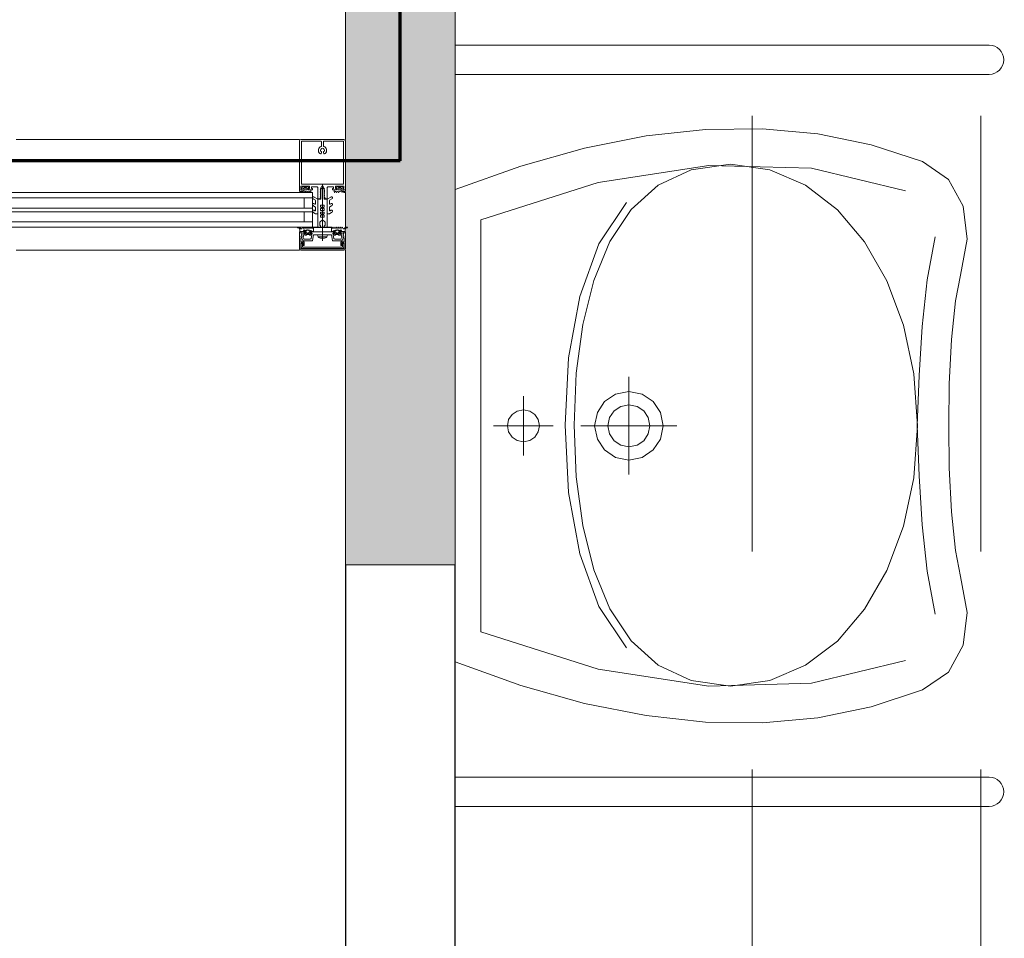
# Model space of a CAD drawing. Header units: centimetres. Extents: x -1253 to 21770, y -8842 to 3590.
# Tile 107 of 120: x 495 to 602, y 1593 to 1693. Entities that reach past the tile are written whole.
import ezdxf

# ---------------------------------------------------------------- set-up
doc = ezdxf.new("R2010")
doc.units = ezdxf.units.CM
doc.linetypes.add('Długa kreska', pattern=[142.875, 95.25, -47.625])
doc.linetypes.add('Ukryte', pattern=[71.438, 47.625, -23.813])
for name, color, linetype, lineweight in [('A-DETL', 90, 'Continuous', 9), ('A-DETL-GENF', 92, 'Continuous', 9), ('A-DETL-HDLN', 90, 'Ukryte', 9), ('A-GLAZ-CURT', 52, 'Continuous', 9), ('A-GLAZ-CWMG', 51, 'Continuous', 9), ('A-WALL', 113, 'Continuous', 13), ('A-WALL-PATT', 111, 'Continuous', 13), ('P-SANR-FIXT', 6, 'Continuous', 9)]:
    doc.layers.add(name, color=color, linetype=linetype, lineweight=lineweight)

# ---------------------------------------------------------------- blocks, each defined once
blk = doc.blocks.new('umywalka dla N_65x56 koło - Type 1-1264895-6_piętro IV __13_80 m_ - stan projektowany')
at = {"layer": 'P-SANR-FIXT'}
for p, q in [((-29.1, 64.4), (-29.1, 6)), ((-25.9, 64.4), (-25.9, 6)), ((50.9, 64.4), (50.9, 6)), ((54.1, 6), (54.1, 64.4)), ((-11.49, 61.58), (-14.43, 59.97)), ((-7.9, 62.01), (-11.49, 61.58)), ((-3.96, 61.28), (-7.9, 62.01)), ((32.9, 62.01), (28.96, 61.28)), ((36.49, 61.58), (32.9, 62.01)), ((39.43, 59.97), (36.49, 61.58)), ((-1.14, 60.72), (-3.96, 61.28)), ((3.08, 60.29), (-1.14, 60.72)), ((26.14, 60.72), (21.92, 60.29)), ((28.96, 61.28), (26.14, 60.72)), ((-14.43, 59.97), (-16.38, 57.12)), ((7.9, 60.04), (3.08, 60.29)), ((12.5, 60.01), (7.9, 60.04)), ((17.1, 60.04), (12.5, 60.01)), ((21.92, 60.29), (17.1, 60.04)), ((41.38, 57.12), (39.43, 59.97)), ((-8.14, 58.51), (-3.44, 57.63)), ((28.41, 57.63), (33.11, 58.51)), ((-16.38, 57.12), (-18.22, 51.51)), ((-3.44, 57.63), (1.64, 57.08)), ((1.64, 57.08), (6.99, 56.74)), ((17.98, 56.74), (23.33, 57.08)), ((23.33, 57.08), (28.41, 57.63)), ((43.22, 51.51), (41.38, 57.12)), ((6.84, 56.17), (1.52, 55.04)), ((12.52, 56.56), (6.84, 56.17)), ((6.99, 56.74), (12.48, 56.52)), ((12.48, 56.52), (17.98, 56.74)), ((18.18, 56.17), (12.52, 56.56)), ((23.49, 55.04), (18.18, 56.17)), ((-13.17, 55.28), (-15.64, 44.98)), ((1.52, 55.04), (-3.33, 53.22)), ((28.31, 53.22), (23.49, 55.04)), ((40.64, 44.98), (38.17, 55.28)), ((-3.33, 53.22), (-7.59, 50.79)), ((32.54, 50.79), (28.31, 53.22)), ((-18.22, 51.51), (-19.42, 45.69)), ((-7.59, 50.79), (-11.11, 47.81)), ((36.03, 47.81), (32.54, 50.79)), ((44.42, 45.69), (43.22, 51.51)), ((-11.11, 47.81), (-13.79, 44.33)), ((38.68, 44.33), (36.03, 47.81)), ((-19.42, 45.69), (-19.97, 39.64)), ((44.97, 39.64), (44.42, 45.69)), ((-15.64, 44.98), (-15.95, 33.74)), ((-13.79, 44.33), (-15.49, 40.42)), ((40.36, 40.42), (38.68, 44.33)), ((40.95, 33.74), (40.64, 44.98)), ((-15.49, 40.42), (-16.08, 36.14)), ((40.95, 36.14), (40.36, 40.42)), ((-19.97, 39.64), (-19.89, 33.38)), ((44.89, 33.38), (44.97, 39.64)), ((-16.08, 36.14), (-15.49, 31.83)), ((40.36, 31.83), (40.95, 36.14)), ((-15.95, 33.74), (-14.09, 21.65)), ((39.09, 21.65), (40.95, 33.74)), ((-19.89, 33.38), (-19.18, 26.89)), ((44.18, 26.89), (44.89, 33.38)), ((-15.49, 31.83), (-13.8, 28.22)), ((38.67, 28.22), (40.36, 31.83)), ((12.5, 30.26), (12.5, 19.76)), ((-13.8, 28.22), (-11.14, 25.26)), ((9.85, 27.66), (11.04, 28.47)), ((11.04, 28.47), (12.5, 28.76)), ((12.5, 28.76), (13.96, 28.47)), ((13.96, 28.47), (15.15, 27.66)), ((36.01, 25.26), (38.67, 28.22)), ((9.04, 26.47), (9.85, 27.66)), ((10.87, 26.64), (11.61, 27.13)), ((11.61, 27.13), (12.5, 27.31)), ((12.5, 27.31), (13.39, 27.13)), ((13.39, 27.13), (14.13, 26.64)), ((15.15, 27.66), (15.96, 26.47)), ((-19.18, 26.89), (-17.85, 20.17)), ((8.75, 25.01), (9.04, 26.47)), ((10.2, 25.01), (10.38, 25.91)), ((10.38, 25.91), (10.87, 26.64)), ((14.13, 26.64), (14.62, 25.91)), ((14.62, 25.91), (14.8, 25.01)), ((15.96, 26.47), (16.25, 25.01)), ((42.85, 20.17), (44.18, 26.89)), ((-11.14, 25.26), (-7.63, 22.92)), ((7.16, 25.01), (17.84, 25.01)), ((9.04, 23.56), (8.75, 25.01)), ((10.38, 24.12), (10.2, 25.01)), ((14.8, 25.01), (14.62, 24.12)), ((16.25, 25.01), (15.96, 23.56)), ((32.5, 22.92), (36.01, 25.26)), ((-7.38, 21.71), (-11.89, 24.74)), ((10.87, 23.39), (10.38, 24.12)), ((14.62, 24.12), (14.13, 23.39)), ((36.76, 24.74), (32.25, 21.71)), ((-7.63, 22.92), (-3.39, 21.17)), ((9.85, 22.36), (9.04, 23.56)), ((11.61, 22.89), (10.87, 23.39)), ((12.5, 22.71), (11.61, 22.89)), ((13.39, 22.89), (12.5, 22.71)), ((14.13, 23.39), (13.39, 22.89)), ((15.96, 23.56), (15.15, 22.36)), ((28.26, 21.17), (32.5, 22.92)), ((-14.09, 21.65), (-10.01, 8.8)), ((-1.64, 19.63), (-7.38, 21.71)), ((11.04, 21.56), (9.85, 22.36)), ((12.5, 21.26), (11.04, 21.56)), ((13.96, 21.56), (12.5, 21.26)), ((15.15, 22.36), (13.96, 21.56)), ((32.25, 21.71), (26.51, 19.63)), ((35.01, 8.8), (39.09, 21.65)), ((-3.39, 21.17), (1.45, 19.96)), ((23.42, 19.96), (28.26, 21.17)), ((-17.85, 20.17), (-15.89, 13.2)), ((5.06, 18.42), (-1.64, 19.63)), ((1.45, 19.96), (6.76, 19.26)), ((18.1, 19.26), (23.42, 19.96)), ((26.51, 19.63), (19.81, 18.42)), ((40.89, 13.2), (42.85, 20.17)), ((12.43, 18.04), (5.06, 18.42)), ((6.76, 19.26), (12.43, 19.04)), ((12.43, 19.04), (18.1, 19.26)), ((19.81, 18.42), (12.43, 18.04)), ((12.5, 16.73), (12.5, 10.22)), ((11.26, 14.71), (11.82, 15.09)), ((11.82, 15.09), (12.5, 15.23)), ((12.5, 15.23), (13.18, 15.09)), ((13.18, 15.09), (13.74, 14.71)), ((10.75, 13.48), (10.89, 14.16)), ((10.89, 14.16), (11.26, 14.71)), ((13.74, 14.71), (14.11, 14.16)), ((14.11, 14.16), (14.25, 13.48)), ((-15.89, 13.2), (-13.31, 6)), ((15.75, 13.48), (9.25, 13.48)), ((10.89, 12.8), (10.75, 13.48)), ((14.25, 13.48), (14.11, 12.8)), ((38.31, 6), (40.89, 13.2)), ((11.26, 12.24), (10.89, 12.8)), ((11.82, 11.86), (11.26, 12.24)), ((12.5, 11.72), (11.82, 11.86)), ((13.18, 11.86), (12.5, 11.72)), ((13.74, 12.24), (13.18, 11.86)), ((14.11, 12.8), (13.74, 12.24)), ((-10.01, 8.8), (12.5, 8.8)), ((12.5, 8.8), (35.01, 8.8))]:
    blk.add_line(p, q, dxfattribs=at)
for centre in [(-27.5, 64.4), (52.5, 64.4)]:
    blk.add_arc(centre, 1.6, 360, 180, dxfattribs=at)
blk = doc.blocks.new('Schueco_FWS-Glazing1 - SI_38mm_TripGlz 2-2609958-6_piętro IV __13_80 m_ - stan projektowany')
at = {"layer": 'A-GLAZ-CURT'}
for p, q in [((16.9, 0), (-16.9, 0)), ((-16.9, 0), (-16.9, -3.8)), ((16.9, -3.8), (16.9, 0)), ((-16.9, -3.8), (16.9, -3.8))]:
    blk.add_line(p, q, dxfattribs=at)
at = {"layer": 'A-GLAZ-CURT', "lineweight": 13}
for p, q in [((-16.9, -0.6), (16.9, -0.6)), ((-16, -0.6), (-16, -1.7)), ((16, -0.6), (16, -1.7)), ((-16.9, -1.7), (16.9, -1.7)), ((-16.9, -2.1), (16.9, -2.1)), ((-16, -2.1), (-16, -3.2)), ((16, -2.1), (16, -3.2)), ((-16.9, -3.2), (16.9, -3.2))]:
    blk.add_line(p, q, dxfattribs=at)
blk = doc.blocks.new('Rectangular Mullion - Schueco_FWS-50-SI_Tran_CovCap-20mm_Tran-55mm-V14-6_piętro IV __13_80 m_ - stan projektowany')
at = {"layer": 'A-GLAZ-CWMG'}
for p, q in [((525.38, 1680.33), (494.38, 1680.33)), ((489.38, 1670.73), (489.38, 1674.53)), ((494.38, 1670.72), (525.38, 1670.72)), ((494.38, 1668.23), (525.38, 1668.23))]:
    blk.add_line(p, q, dxfattribs=at)
blk = doc.blocks.new('Rectangular Mullion - SI_CovCap-20mm_Tran-55mm-2281819-6_piętro IV __13_80 m_ - stan projektowany')
at = {"layer": 'A-DETL-GENF'}
for p, q in [((-2.5, 9.45), (-2.5, 7.8)), ((-2.5, 9.39), (-2.5, 4.79)), ((2.37, 9.6), (-2.35, 9.6)), ((-2.29, 9.39), (-2.29, 4.79)), ((-0.1, 8.88), (-0.1, 9.34)), ((0.1, 9.34), (0.1, 8.88)), ((2.29, 9.39), (2.29, 4.79)), ((2.5, 7.8), (2.5, 9.45)), ((2.5, 9.39), (2.5, 4.79)), ((-0.12, 8.61), (-0.12, 8.55)), ((-0.12, 8.25), (-0.12, 8.13)), ((0.12, 8.55), (0.12, 8.61)), ((0.12, 8.13), (0.12, 8.25)), ((-2.26, 4.33), (-2.14, 4.43)), ((-2.02, 4.42), (-2.01, 4.41)), ((-1.98, 4.39), (-1.78, 4.39)), ((-1.74, 4.41), (-1.74, 4.42)), ((-1.62, 4.43), (-1.5, 4.33)), ((0, -1.48), (0, 4.68)), ((1.62, 4.43), (1.5, 4.33)), ((1.74, 4.41), (1.74, 4.42)), ((1.98, 4.39), (1.78, 4.39)), ((2.02, 4.42), (2.01, 4.41)), ((2.26, 4.33), (2.14, 4.43)), ((-2.35, 3.92), (-2.48, 3.92)), ((-2.37, 3.8), (-2.47, 3.8)), ((-2.09, 4.03), (-2.31, 3.93)), ((-2.22, 4.26), (-2.26, 4.28)), ((-1.9, 3.92), (-2.05, 3.86)), ((-2.04, 4.28), (-1.72, 4.28)), ((-1.72, 4.08), (-1.94, 4.08)), ((-1.8, 3.81), (-1.84, 3.9)), ((-1.7, 3.9), (-1.74, 3.81)), ((-1.67, 4.24), (-1.67, 4.13)), ((-1.58, 3.81), (-1.62, 3.9)), ((-1.5, 4.28), (-1.54, 4.26)), ((-1.48, 3.9), (-1.52, 3.82)), ((-1.35, 3.81), (-1.4, 3.9)), ((-0.91, 3.3), (-0.53, 3.08)), ((-0.5, 4.28), (-0.5, 3.15)), ((-0.21, 3.93), (-0.19, 3.94)), ((-0.19, 3.89), (-0.21, 3.91)), ((-0.18, 3.96), (-0.18, 4.1)), ((-0.08, 4.27), (-0.05, 4.28)), ((0.07, 4.27), (0.05, 4.28)), ((0.17, 3.96), (0.17, 4.1)), ((0.21, 3.93), (0.18, 3.94)), ((0.18, 3.89), (0.21, 3.91)), ((0.5, 3.15), (0.5, 4.28)), ((0.91, 3.3), (0.52, 3.08)), ((1.35, 3.81), (1.4, 3.9)), ((1.48, 3.9), (1.52, 3.82)), ((1.5, 4.28), (1.54, 4.26)), ((1.58, 3.81), (1.62, 3.9)), ((1.67, 4.24), (1.67, 4.13)), ((1.7, 3.9), (1.74, 3.81)), ((2.04, 4.28), (1.72, 4.28)), ((1.72, 4.08), (1.94, 4.08)), ((1.8, 3.81), (1.84, 3.9)), ((1.9, 3.92), (2.05, 3.86)), ((2.09, 4.03), (2.31, 3.93)), ((2.22, 4.26), (2.26, 4.28)), ((2.35, 3.92), (2.48, 3.92)), ((2.37, 3.8), (2.47, 3.8)), ((-0.78, 2.94), (-1.04, 3.09)), ((-0.78, 2.21), (-1.04, 2.36)), ((-0.91, 2.57), (-0.83, 2.52)), ((-0.75, 2.57), (-0.75, 2.89)), ((-0.75, 1.84), (-0.75, 2.16)), ((-0.5, 3.04), (-0.5, 1.52)), ((-0.45, 3.1), (-0.35, 3.1)), ((0.37, 3.1), (0.45, 3.1)), ((0.5, 3.04), (0.5, 1.52)), ((0.75, 2.57), (0.75, 2.89)), ((0.75, 1.84), (0.75, 2.16)), ((0.77, 2.94), (1.04, 3.09)), ((0.77, 2.21), (1.04, 2.36)), ((0.91, 2.57), (0.82, 2.52)), ((-0.76, 1.47), (-1.04, 1.63)), ((-0.91, 1.85), (-0.83, 1.8)), ((-0.55, 1.47), (-0.74, 1.47)), ((0.55, 1.47), (0.74, 1.47)), ((0.76, 1.47), (1.04, 1.63)), ((0.91, 1.85), (0.82, 1.8)), ((-0.3, 0.5), (-0.3, 0.28)), ((0.3, 0.5), (0.3, 0.28)), ((-2.6, 0), (-2.69, 0)), ((-2.34, -1.03), (-2.15, -1.46)), ((-2.18, -0.02), (-2.26, -0.17)), ((-2.07, -0.1), (-2.12, -0.02)), ((-1.88, -0.42), (-2.01, -0.42)), ((-2.01, -0.48), (-1.95, -0.48)), ((-1.96, -0.02), (-2, -0.1)), ((-1.98, -0.31), (-1.95, -0.36)), ((-1.98, -0.75), (-1.9, -0.85)), ((-1.85, -0.1), (-1.9, -0.02)), ((-1.84, -0.69), (-1.84, -0.57)), ((-1.83, -0.38), (-1.83, -0.36)), ((-1.74, -0.02), (-1.79, -0.1)), ((-1.79, -0.34), (-1.77, -0.35)), ((-1.79, -0.52), (-1.76, -0.52)), ((-1.67, -0.74), (-1.79, -0.74)), ((-1.74, -0.54), (-1.64, -0.7)), ((-1.72, -0.33), (-1.72, -0.32)), ((-1.72, -0.8), (-1.48, -0.8)), ((-1.63, -0.1), (-1.68, -0.02)), ((-1.67, -0.31), (-1.65, -0.32)), ((-1.6, -0.32), (-1.6, -0.3)), ((-1.52, -0.02), (-1.57, -0.1)), ((-1.56, -0.7), (-1.46, -0.54)), ((-1.55, -0.31), (-1.54, -0.32)), ((-1.41, -0.74), (-1.53, -0.74)), ((-1.49, -0.33), (-1.48, -0.32)), ((-1.41, -0.1), (-1.46, -0.02)), ((-1.44, -0.52), (-1.41, -0.52)), ((-1.43, -0.34), (-1.42, -0.36)), ((-1.38, -0.37), (-1.37, -0.37)), ((-1.36, -0.57), (-1.36, -0.69)), ((-1.3, -0.02), (-1.35, -0.1)), ((-1.3, -0.85), (-1.22, -0.75)), ((-1.25, -0.48), (-1.18, -0.48)), ((-1.2, -0.1), (-1.24, -0.02)), ((-1.07, -0.02), (-1.12, -0.1)), ((-1.09, -1.45), (-0.98, -0.84)), ((-0.95, -0.82), (-0.03, -0.82)), ((0.41, -1.04), (-0.41, -1.04)), ((0.02, -0.82), (0.95, -0.82)), ((0.98, -0.84), (1.09, -1.45)), ((1.07, -0.02), (1.12, -0.1)), ((1.25, -0.48), (1.18, -0.48)), ((1.2, -0.1), (1.24, -0.02)), ((1.3, -0.85), (1.22, -0.75)), ((1.3, -0.02), (1.35, -0.1)), ((1.36, -0.57), (1.36, -0.69)), ((1.38, -0.37), (1.37, -0.37)), ((1.41, -0.1), (1.46, -0.02)), ((1.44, -0.52), (1.41, -0.52)), ((1.41, -0.74), (1.53, -0.74)), ((1.43, -0.34), (1.42, -0.36)), ((1.56, -0.7), (1.46, -0.54)), ((1.49, -0.33), (1.48, -0.32)), ((1.72, -0.8), (1.48, -0.8)), ((1.52, -0.02), (1.57, -0.1)), ((1.55, -0.31), (1.54, -0.32)), ((1.6, -0.32), (1.6, -0.3)), ((1.63, -0.1), (1.68, -0.02)), ((1.74, -0.54), (1.64, -0.7)), ((1.67, -0.31), (1.65, -0.32)), ((1.67, -0.74), (1.79, -0.74)), ((1.72, -0.33), (1.72, -0.32)), ((1.74, -0.02), (1.79, -0.1)), ((1.79, -0.52), (1.76, -0.52)), ((1.79, -0.34), (1.77, -0.35)), ((1.83, -0.38), (1.83, -0.36)), ((1.84, -0.69), (1.84, -0.57)), ((1.85, -0.1), (1.9, -0.02)), ((1.88, -0.42), (2.01, -0.42)), ((1.98, -0.75), (1.9, -0.85)), ((1.98, -0.31), (1.95, -0.36)), ((2.01, -0.48), (1.95, -0.48)), ((1.96, -0.02), (2, -0.1)), ((2.07, -0.1), (2.12, -0.02)), ((2.15, -1.46), (2.34, -1.03)), ((2.18, -0.02), (2.26, -0.17)), ((2.6, 0), (2.69, 0)), ((-2.32, -1.59), (-2.04, -1.59)), ((-2.06, -1.25), (-2.13, -1.09)), ((-2.1, -1.49), (-1.14, -1.49)), ((-1.34, -1.31), (-1.96, -1.31)), ((-0.22, -1.18), (0.23, -1.18)), ((1.14, -1.49), (2.1, -1.49)), ((1.96, -1.31), (1.34, -1.31)), ((2.04, -1.59), (2.32, -1.59)), ((2.13, -1.09), (2.06, -1.25)), ((2.35, -2.5), (-2.35, -2.5)), ((2.13, -2.19), (-2.14, -2.19)), ((-2.13, -2.34), (2.12, -2.34))]:
    blk.add_line(p, q, dxfattribs=at)
at = {"layer": 'A-DETL-GENF', "flags": 128}
for points in [[(-0.15, 9.39), (-2.29, 9.39), (-2.29, 7.8)], [(2.29, 7.8), (2.29, 9.39), (0.15, 9.39)], [(-2.5, 4.9), (-2.5, 4.1), (-2.31, 4.1), (-2.23, 4.18), (-2.23, 4.24), (-2.35, 4.24), (-2.35, 4.47), (-1.91, 4.47)], [(-2.29, 4.9), (-2.29, 4.7), (2.29, 4.7), (2.29, 4.9)], [(-1.86, 4.47), (-1.41, 4.47), (-1.41, 4.24), (-1.53, 4.24), (-1.53, 4.18), (-1.45, 4.1), (-1.09, 4.1), (-1.09, 4.22), (-1.21, 4.22), (-1.21, 4.43), (-0.65, 4.43)], [(-0.25, 3.2), (-0.25, 3.29), (-0.2, 3.32), (-0.2, 3.44), (-0.25, 3.47), (-0.2, 3.5), (-0.2, 3.62), (-0.25, 3.65), (-0.2, 3.68), (-0.2, 3.8), (-0.25, 3.83), (-0.2, 3.86), (-0.2, 3.98), (-0.25, 4.01), (-0.2, 4.04), (-0.2, 4.16), (-0.25, 4.19), (-0.2, 4.22), (-0.2, 4.25), (-0.09, 4.45)], [(0.09, 4.45), (0.2, 4.25), (0.2, 4.13), (0.25, 4.1), (0.2, 4.07), (0.2, 3.95), (0.25, 3.92), (0.2, 3.89), (0.2, 3.77), (0.25, 3.74), (0.2, 3.71), (0.2, 3.59), (0.25, 3.56), (0.2, 3.53), (0.2, 3.41), (0.25, 3.38), (0.2, 3.35), (0.2, 3.23), (0.25, 3.2)], [(0.65, 4.43), (1.21, 4.43), (1.21, 4.22), (1.09, 4.22), (1.09, 4.1), (1.45, 4.1), (1.53, 4.18), (1.53, 4.24), (1.41, 4.24), (1.41, 4.47), (1.85, 4.47)], [(1.9, 4.47), (2.35, 4.47), (2.35, 4.24), (2.23, 4.24), (2.23, 4.18), (2.31, 4.1), (2.5, 4.1), (2.5, 4.9)], [(-2.5, 3.94), (-2.5, 4.08), (-2.3, 4.08), (-2.25, 4.07)], [(-1.51, 4.07), (-1.46, 4.08), (-1.26, 4.08), (-1.26, 3.89), (-1.3, 3.81)], [(-0.2, 0.11), (-0.2, 0), (-0.5, 0), (-0.5, 3.07), (-0.18, 3.07), (-0.18, 3.88)], [(-0.26, 0.58), (0, 0.8), (0, 1.1), (-0.2, 1.1), (-0.2, 1.3), (-0.1, 1.3), (-0.1, 1.46), (-0.2, 1.46), (-0.2, 1.66), (0, 1.66), (0, 1.83), (-0.2, 1.83), (-0.2, 2.03), (-0.1, 2.03), (-0.1, 2.2), (-0.2, 2.2), (-0.2, 2.4), (0, 2.4), (0, 4.3), (0, 2.4), (0.2, 2.4), (0.2, 2.2), (0.1, 2.2), (0.1, 2.03), (0.2, 2.03), (0.2, 1.83), (0, 1.83), (0, 1.66), (0.2, 1.66), (0.2, 1.46), (0.1, 1.46), (0.1, 1.3), (0.2, 1.3), (0.2, 1.1), (0, 1.1), (0, 0.8), (0.26, 0.58)], [(0.2, 0.11), (0.2, 0), (0.5, 0), (0.5, 3.07), (0.17, 3.07), (0.17, 3.88)], [(1.51, 4.07), (1.46, 4.08), (1.26, 4.08), (1.26, 3.89), (1.3, 3.81)], [(2.5, 3.94), (2.5, 4.08), (2.3, 4.08), (2.25, 4.07)], [(-2.5, -2.35), (-2.5, -0.5), (-2.39, -0.5), (-2.27, -0.86)], [(-2.48, -0.21), (-2.48, -0.48), (-2.07, -0.48)], [(-2.34, -1), (-2.34, -1.11), (-2.37, -1.22), (-2.37, -1.54)], [(-2.06, -0.93), (-2.14, -0.64), (-1.95, -0.64), (-1.95, -0.58), (-2.03, -0.5), (-2.35, -0.5), (-2.25, -0.87)], [(-1.92, -0.67), (-1.92, -0.68), (-1.97, -0.71)], [(-1.2, -0.42), (-1.32, -0.42), (-1.32, -0.39), (-1.19, -0.41)], [(-1.23, -0.71), (-1.28, -0.68), (-1.28, -0.67)], [(1.24, -1.23), (1.14, -0.64), (1.25, -0.64), (1.25, -0.58), (1.17, -0.5), (-1.17, -0.5), (-1.25, -0.58), (-1.25, -0.64), (-1.14, -0.64), (-1.24, -1.23)], [(-1.12, -0.48), (-0.98, -0.48), (-0.98, -0.09), (-1.02, -0.02)], [(0.52, -0.97), (0.54, -0.82), (-0.54, -0.82), (-0.52, -0.97)], [(1.12, -0.48), (0.98, -0.48), (0.98, -0.09), (1.02, -0.02)], [(1.2, -0.42), (1.32, -0.42), (1.32, -0.39), (1.19, -0.41)], [(1.23, -0.71), (1.28, -0.68), (1.28, -0.67)], [(1.92, -0.67), (1.92, -0.68), (1.97, -0.71)], [(2.25, -0.87), (2.35, -0.5), (2.03, -0.5), (1.95, -0.58), (1.95, -0.64), (2.14, -0.64), (2.06, -0.93)], [(2.48, -0.21), (2.48, -0.48), (2.07, -0.48)], [(2.27, -0.86), (2.39, -0.5), (2.5, -0.5), (2.5, -2.35)], [(2.37, -1.54), (2.37, -1.22), (2.34, -1.11), (2.34, -1)], [(-1.99, -1.64), (-1.99, -1.99), (-2.12, -1.99), (-2.12, -1.72), (-2.37, -1.72), (-2.37, -2.35), (2.37, -2.35), (2.37, -1.72), (2.12, -1.72), (2.12, -1.99), (1.99, -1.99), (1.99, -1.64)], [(-2.18, -2.14), (-2.18, -1.78), (-2.32, -1.78), (-2.32, -2.14)], [(2.33, -2.14), (2.33, -1.78), (2.19, -1.78), (2.19, -2.14)]]:
    blk.add_lwpolyline(points, dxfattribs=at)
for points in [[(0.97, 0), (-0.97, 0), (-0.97, -0.04), (0.97, -0.04)], [(0.97, -0.04), (-0.97, -0.04), (-0.97, -0.49), (0.97, -0.49)]]:
    blk.add_lwpolyline(points, close=True, dxfattribs=at)
at = {"layer": 'A-DETL-GENF'}
for centre, radius, start, end in [((-2.35, 9.45), 0.15, 90.0003, 179.9997), ((0, 8.4), 0.45, 107.4982, 231.0552), ((-0.15, 9.34), 0.05, 0.0077, 89.9923), ((-0.15, 8.88), 0.05, 287.4982, 0), ((0, 8.4), 0.24, 60, 120), ((0.15, 9.34), 0.05, 89.9791, 180.0209), ((0.15, 8.88), 0.05, 180, 252.583), ((0, 8.4), 0.45, 308.9448, 72.583), ((2.35, 9.45), 0.15, 0.1055, 83.878), ((-0.22, 8.13), 0.1, 231.0552, 0), ((0, 8.4), 0.21, 143.7768, 216.2232), ((-0.15, 8.55), 0.03, 229.6807, 0), ((-0.15, 8.25), 0.03, 0, 130.3193), ((0.15, 8.55), 0.03, 180, 310.3193), ((0.15, 8.25), 0.03, 49.6807, 180), ((0.22, 8.13), 0.1, 180, 308.9448), ((0, 8.4), 0.21, 323.7768, 36.2232), ((-2.24, 4.3), 0.03, 128.5798, 239.9915), ((-2.08, 4.37), 0.08, 38.8475, 129.685), ((-1.98, 4.44), 0.05, 218.8475, 270), ((-1.88, 4.46), 0.0255, 12.35, 167.65), ((-1.78, 4.44), 0.05, 270, 321.1528), ((-1.67, 4.37), 0.08, 50.315, 141.1528), ((-1.52, 4.3), 0.03, 300.0085, 51.4202), ((-0.65, 4.28), 0.15, 359.9706, 90.0294), ((0, 4.4), 0.1, 28.7984, 151.2016), ((0.65, 4.28), 0.15, 89.9706, 180.0294), ((1.52, 4.3), 0.03, 128.5798, 239.9915), ((1.67, 4.37), 0.08, 38.8472, 129.685), ((1.78, 4.44), 0.05, 218.8472, 270), ((1.88, 4.46), 0.0255, 12.35, 167.65), ((1.98, 4.44), 0.05, 270, 321.1525), ((2.08, 4.37), 0.08, 50.315, 141.1525), ((2.24, 4.3), 0.03, 300.0085, 51.4202), ((-2.48, 3.94), 0.02, 180.0007, 269.9993), ((-2.43, 3.83), 0.059, 88.5974, 194.6036), ((-2.47, 3.82), 0.02, 194.6036, 270), ((-2.43, 4.82), 0.933, 269.587, 293.0035), ((-2.4, 4.8), 0.997, 271.4989, 290.69), ((-2.35, 4.02), 0.1, 270.0001, 294), ((-2.24, 4.1), 0.03, 255.4027, 14.3746), ((-2.23, 4.24), 0.02, 346.6587, 60.0171), ((-1.94, 4.17), 0.277, 166.6587, 194.3746), ((-2.04, 4.23), 0.0496, 92.7559, 159.6878), ((-1.94, 4.23), 0.148, 172.4164, 270.2404), ((-2.07, 3.99), 0.0337, 293.0035, 114), ((-1.89, 3.87), 0.05, 30.069, 110.536), ((-1.77, 3.83), 0.03, 210.0871, 329.9129), ((-1.72, 4.23), 0.0499, 9.2263, 86.9893), ((-1.72, 4.13), 0.0502, 273.3323, 359.7322), ((-1.66, 3.88), 0.0402, 27.7922, 152.3701), ((-1.55, 3.83), 0.0299, 210.122, 335.064), ((-1.53, 4.24), 0.02, 119.9847, 193.341), ((-1.82, 4.17), 0.277, 345.6254, 13.341), ((-1.52, 4.1), 0.03, 165.6254, 284.5942), ((-1.44, 3.88), 0.0414, 28.176, 151.824), ((-1.33, 3.83), 0.0301, 210.1258, 329.8742), ((-0.98, 3.2), 0.125, 60, 240), ((-0.21, 3.92), 0.01, 120.0303, 239.9802), ((-0.2, 3.96), 0.02, 300.0303, 360), ((-0.2, 3.88), 0.02, 360, 59.9802), ((0.02, 4.1), 0.2, 120, 180), ((0, 4.2), 0.1, 90, 120), ((0, 4.2), 0.1, 60, 90), ((-0.03, 4.1), 0.2, 360, 60), ((0.19, 3.96), 0.02, 180, 239.9697), ((0.19, 3.88), 0.02, 120.0198, 180), ((0.2, 3.92), 0.01, 300.0198, 59.9697), ((0.97, 3.2), 0.125, 300, 120), ((1.33, 3.83), 0.0301, 210.1258, 329.8742), ((1.44, 3.88), 0.0414, 28.176, 151.824), ((1.52, 4.1), 0.03, 255.4058, 14.3746), ((1.55, 3.83), 0.0299, 204.936, 329.878), ((1.53, 4.24), 0.02, 346.659, 60.0153), ((1.82, 4.17), 0.277, 166.659, 194.3746), ((1.66, 3.88), 0.0402, 27.6299, 152.2078), ((1.72, 4.23), 0.0499, 93.0107, 170.7737), ((1.72, 4.13), 0.0502, 180.2678, 266.6677), ((1.77, 3.83), 0.03, 210.0871, 329.9129), ((1.89, 3.87), 0.05, 69.464, 149.931), ((1.94, 4.23), 0.148, 269.7596, 7.5836), ((2.04, 4.23), 0.0496, 20.3122, 87.2441), ((2.07, 3.99), 0.0337, 66, 246.9965), ((2.4, 4.8), 0.997, 249.31, 268.5011), ((2.43, 4.82), 0.933, 246.9965, 270.413), ((2.23, 4.24), 0.02, 119.9829, 193.3413), ((1.94, 4.17), 0.277, 345.6254, 13.3413), ((2.24, 4.1), 0.03, 165.6254, 284.5973), ((2.35, 4.02), 0.1, 246, 269.9999), ((2.43, 3.83), 0.059, 345.3964, 91.4026), ((2.47, 3.82), 0.02, 270, 345.3964), ((2.48, 3.94), 0.02, 270.0007, 359.9993), ((-0.98, 2.47), 0.125, 60, 240), ((-0.8, 2.57), 0.05, 240, 360), ((-0.8, 2.89), 0.05, 360, 60), ((-0.8, 2.16), 0.05, 360, 60), ((-0.55, 3.04), 0.05, 360, 60), ((-0.45, 3.15), 0.05, 179.9899, 270.0101), ((-0.35, 3.2), 0.0999, 269.9704, 0.0296), ((0.37, 3.23), 0.126, 191.5693, 265.5931), ((0.45, 3.15), 0.05, 270.9313, 359.9852), ((0.55, 3.04), 0.05, 120, 180), ((0.8, 2.89), 0.05, 120, 180), ((0.8, 2.57), 0.05, 180, 300), ((0.8, 2.16), 0.05, 120, 180), ((0.97, 2.47), 0.125, 300, 120), ((-0.98, 1.74), 0.125, 60, 240), ((-0.8, 1.84), 0.05, 240, 360), ((-0.74, 1.52), 0.05, 240, 270), ((-0.55, 1.52), 0.05, 270, 360), ((0.55, 1.52), 0.05, 180, 270), ((0.74, 1.52), 0.05, 270, 300), ((0.8, 1.84), 0.05, 180, 300), ((0.97, 1.74), 0.125, 300, 120), ((-0.2, 0.5), 0.1, 130, 180), ((-0.2, 0.28), 0.1, 180, 240), ((-0.3, 0.11), 0.1, 360, 60), ((0.3, 0.11), 0.1, 120, 180), ((0.2, 0.28), 0.1, 300, 360), ((0.2, 0.5), 0.1, 0, 50), ((-2.69, -0.03), 0.03, 89.9022, 261.6433), ((-2.73, -0.34), 0.286, 27.5921, 81.6433), ((-2.6, -0.2), 0.2, 80.4545, 89.9022), ((-2.61, -0.29), 0.291, 25.3637, 80.4545), ((-2.31, -0.14), 0.05, 205.3637, 330.1649), ((-2.29, -1.01), 0.06, 98.4417, 205), ((-2.27, -1), 0.07, 120.0064, 180), ((-2.34, -0.88), 0.07, 300.0064, 18), ((-2.31, -0.89), 0.06, 278.4417, 15), ((-2.15, -0.03), 0.03, 30.7154, 150.1649), ((-2.08, -1.06), 0.06, 108.8192, 205), ((-2.12, -0.95), 0.06, 288.8192, 15), ((-2.04, -0.08), 0.0417, 215.132, 324.868), ((-2.01, -0.35), 0.065, 90, 270), ((-2.04, -0.48), 0.03, 0, 180), ((-2.01, -0.33), 0.04, 29.9937, 90), ((-1.95, -0.73), 0.03, 120.0049, 219.9897), ((-1.93, -0.03), 0.03, 30.5887, 149.5346), ((-1.86, -0.31), 0.1, 210.0023, 269.1728), ((-1.95, -0.51), 0.03, 0.0185, 89.0948), ((-1.62, -0.59), 0.314, 165.4979, 194.5021), ((-1.84, -0.8), 0.08, 219.9967, 337.3844), ((-1.88, -0.37), 0.05, 270, 305.0779), ((-1.86, -0.37), 0.0339, 269.1783, 356.9975), ((-1.82, -0.08), 0.0415, 215.012, 324.988), ((-1.6, -0.77), 0.44, 54.1588, 125.0779), ((-1.79, -0.57), 0.05, 89.9897, 180.0103), ((-1.79, -0.69), 0.05, 179.9899, 270.0101), ((-1.8, -0.36), 0.0272, 60.011, 176.9853), ((-1.75, -0.32), 0.0316, 240.007, 341.9967), ((-1.76, -0.55), 0.03, 29.9936, 90.0121), ((-1.72, -0.85), 0.05, 90.0003, 157.3776), ((-1.71, -0.03), 0.03, 30.1448, 149.5346), ((-1.69, -0.33), 0.03, 45.0005, 162.0009), ((-1.67, -0.71), 0.03, 269.9936, 30.0024), ((-1.63, -0.3), 0.0316, 224.991, 327.0104), ((-1.6, -0.08), 0.043, 217.8436, 323.8234), ((-1.57, -0.32), 0.03, 30.0003, 146.9985), ((-1.53, -0.71), 0.03, 150.0027, 270.0013), ((-1.51, -0.31), 0.0316, 210.0026, 311.9974), ((-1.49, -0.03), 0.03, 30.3449, 149.5346), ((-1.46, -0.34), 0.03, 14.9955, 132.0028), ((-1.48, -0.85), 0.05, 22.6209, 90.0012), ((-1.44, -0.55), 0.03, 89.9893, 150.005), ((-1.36, -0.8), 0.08, 202.6228, 319.9969), ((-1.39, -0.35), 0.03, 195.0015, 296.9968), ((-1.38, -0.08), 0.0419, 215.4665, 324.6999), ((-1.41, -0.57), 0.05, 0.009, 89.991), ((-1.41, -0.69), 0.05, 270.0092, 359.9908), ((-1.35, -0.39), 0.03, 0.0112, 116.991), ((-1.32, -0.39), 0.03, 234.1588, 270), ((-1.27, -0.03), 0.03, 30.3446, 149.7685), ((-1.25, -0.51), 0.03, 90, 193.1975), ((-1.58, -0.59), 0.314, 345.517, 13.1975), ((-1.24, -0.73), 0.03, 319.9887, 60.0017), ((-1.16, -0.08), 0.0416, 206.9541, 331.568), ((-1.2, -0.45), 0.033, 305.0901, 90), ((-1.19, -0.46), 0.05, 7.1737, 90.0088), ((-1.12, -0.45), 0.03, 187.1885, 269.997), ((-1.05, -0.03), 0.03, 29.7965, 150.132), ((-0.95, -0.85), 0.03, 90, 170), ((-0.31, -0.92), 0.22, 193.9707, 242.728), ((0, -0.82), 0.0256, 12.6804, 167.3196), ((0.31, -0.92), 0.22, 297.2746, 346.0268), ((0.95, -0.85), 0.03, 10, 90), ((1.05, -0.03), 0.03, 29.868, 150.2035), ((1.16, -0.08), 0.0416, 208.432, 333.0459), ((1.12, -0.45), 0.03, 270.003, 352.8115), ((1.19, -0.46), 0.05, 89.9912, 172.8263), ((1.2, -0.45), 0.033, 90, 234.9099), ((1.24, -0.73), 0.03, 119.9983, 220.0113), ((1.27, -0.03), 0.03, 30.2315, 149.6554), ((1.25, -0.51), 0.03, 346.8025, 90), ((1.58, -0.59), 0.314, 166.8025, 194.483), ((1.36, -0.8), 0.08, 220.0031, 337.3772), ((1.35, -0.39), 0.03, 63.009, 179.9888), ((1.32, -0.39), 0.03, 270, 305.8412), ((1.6, -0.77), 0.44, 54.9221, 125.8412), ((1.38, -0.08), 0.0419, 215.3001, 324.5335), ((1.41, -0.57), 0.05, 90.009, 179.991), ((1.41, -0.69), 0.05, 180.0092, 269.9908), ((1.39, -0.35), 0.03, 243.0032, 344.9985), ((1.46, -0.34), 0.03, 47.9972, 165.0045), ((1.44, -0.55), 0.03, 29.995, 90.0107), ((1.48, -0.85), 0.05, 89.9988, 157.3791), ((1.49, -0.03), 0.03, 30.4654, 149.6551), ((1.51, -0.31), 0.0316, 228.0026, 329.9974), ((1.53, -0.71), 0.03, 269.9987, 29.9973), ((1.57, -0.32), 0.03, 33.0015, 149.9997), ((1.6, -0.08), 0.043, 216.1766, 322.1564), ((1.63, -0.3), 0.0316, 212.9896, 315.009), ((1.67, -0.71), 0.03, 149.9976, 270.0064), ((1.69, -0.33), 0.03, 17.9991, 134.9995), ((1.71, -0.03), 0.03, 30.4654, 149.8552), ((1.75, -0.32), 0.0316, 198.0033, 299.993), ((1.72, -0.85), 0.05, 22.6224, 89.9997), ((1.76, -0.55), 0.03, 89.9879, 150.0064), ((1.84, -0.8), 0.08, 202.6156, 320.0033), ((1.82, -0.08), 0.0415, 215.012, 324.988), ((1.8, -0.36), 0.0272, 3.0147, 119.989), ((1.79, -0.57), 0.05, 359.9897, 90.0103), ((1.79, -0.69), 0.05, 269.9899, 0.0101), ((1.86, -0.37), 0.0339, 183.0025, 270.8217), ((1.88, -0.37), 0.05, 234.9221, 270), ((1.86, -0.31), 0.1, 270.8272, 329.9977), ((1.93, -0.03), 0.03, 30.4654, 149.4113), ((1.95, -0.51), 0.03, 90.9052, 179.9815), ((1.62, -0.59), 0.314, 345.4979, 14.5021), ((1.95, -0.73), 0.03, 320.0103, 59.9951), ((2.01, -0.33), 0.04, 90, 150.0063), ((2.04, -0.08), 0.0417, 215.132, 324.868), ((2.01, -0.35), 0.065, 270, 90), ((2.04, -0.48), 0.03, 0, 180), ((2.12, -0.95), 0.06, 165, 251.1808), ((2.08, -1.06), 0.06, 335, 71.1808), ((2.15, -0.03), 0.03, 29.8351, 149.2846), ((2.31, -0.89), 0.06, 165, 261.5583), ((2.31, -0.14), 0.05, 209.8351, 334.6363), ((2.34, -0.88), 0.07, 162, 239.9983), ((2.27, -1), 0.07, 0, 59.9983), ((2.29, -1.01), 0.06, 335, 81.5583), ((2.61, -0.29), 0.291, 99.5455, 154.6363), ((2.73, -0.34), 0.286, 98.3567, 152.4079), ((2.6, -0.2), 0.2, 90.0978, 99.5455), ((2.69, -0.03), 0.03, 278.3567, 90.0978), ((-2.32, -1.54), 0.0512, 180.5709, 268.6482), ((-2.13, -2.14), 0.2, 179.9718, 270.0352), ((-2.14, -2.14), 0.0499, 179.8796, 270.0225), ((-2.1, -1.44), 0.05, 205, 270), ((-1.96, -1.21), 0.1, 205, 270), ((-2.04, -1.64), 0.05, 0, 90.0001), ((-1.34, -1.21), 0.1, 270, 350), ((-1.14, -1.44), 0.05, 270, 350), ((0, -0.29), 0.921, 243.7078, 255.8284), ((0, -0.29), 0.92, 284.1683, 296.293), ((1.14, -1.44), 0.05, 190, 270), ((1.34, -1.21), 0.1, 190, 270), ((1.96, -1.21), 0.1, 270, 335), ((2.04, -1.64), 0.05, 89.9981, 180.0017), ((2.1, -1.44), 0.05, 270, 335), ((2.12, -2.14), 0.2, 270.0295, 359.9723), ((2.13, -2.14), 0.0501, 270.0875, 359.9336), ((2.32, -1.54), 0.0498, 269.8262, 0.1735), ((-2.35, -2.35), 0.15, 179.9938, 270.0062), ((2.35, -2.35), 0.15, 270.0494, 359.9506)]:
    blk.add_arc(centre, radius, start, end, dxfattribs=at)

msp = doc.modelspace()

# ---------------------------------------------------------------- hatches: boundary and pattern name
at = {"layer": 'A-WALL-PATT'}
h = msp.add_hatch(color=9, dxfattribs=at)
h.paths.add_polyline_path([(542.38, 132.33), (542.38, 139.33), (530.38, 139.33), (530.38, 132.33)], flags=0)
h.paths.add_polyline_path([(542.38, 250.33), (542.38, 465.83), (530.38, 465.83), (530.38, 250.33)], flags=0)
h.paths.add_polyline_path([(530.38, 657.83), (542.38, 657.83), (542.38, 660.33), (530.38, 660.33)], flags=0)
h.paths.add_polyline_path([(530.38, 781.33), (542.38, 781.33), (542.38, 1102.83), (530.38, 1102.83), (530.38, 788.28)], flags=0)
h.paths.add_polyline_path([(530.38, 1312.83), (542.38, 1312.83), (542.38, 1431.33), (530.38, 1431.33)], flags=0)
h.paths.add_polyline_path([(530.38, 1633.83), (542.38, 1633.83), (542.38, 2022.83), (530.38, 2022.83), (530.38, 1665.12)], flags=0)
h.paths.add_polyline_path([(542.38, 2173.83), (542.38, 2458.83), (530.38, 2458.83), (530.38, 2173.83)], flags=0)
h.paths.add_polyline_path([(530.38, 2593.83), (542.38, 2593.83), (542.38, 2824.33), (530.38, 2824.33), (530.38, 2634.27)], flags=0)

# ---------------------------------------------------------------- linework, layer by layer
at = {"layer": 'A-DETL', "linetype": 'Długa kreska', "lineweight": 70}
for q in [(536.38, 1848.33), (3.38, 1678)]:
    msp.add_line((536.38, 1678), q, dxfattribs=at)
at = {"layer": 'A-DETL-HDLN'}
for p, q in [((574.88, 420.83), (574.88, 2793.33)), ((599.88, 420.83), (599.88, 2793.33))]:
    msp.add_line(p, q, dxfattribs=at)
at = {"layer": 'A-WALL', "lineweight": 9}
for p, q in [((530.38, 2022.83), (530.38, 1680.33)), ((542.38, 1633.83), (542.38, 1819.83)), ((530.38, 1674.53), (530.38, 1670.73)), ((530.38, 1668.23), (530.38, 1633.83))]:
    msp.add_line(p, q, dxfattribs=at)
at = {"layer": 'A-WALL'}
msp.add_line((530.38, 1633.83), (542.38, 1633.83), dxfattribs=at)
at = {"layer": 'A-WALL', "color": 7, "lineweight": 25}
for p, q in [((530.38, 1633.83), (530.38, 1562.33)), ((542.38, 1562.33), (542.38, 1633.83))]:
    msp.add_line(p, q, dxfattribs=at)

# ---------------------------------------------------------------- block references
at = {"layer": 'A-GLAZ-CURT', "rotation": 180}
msp.add_blockref('Schueco_FWS-Glazing1 - SI_38mm_TripGlz 2-2609958-6_piętro IV __13_80 m_ - stan projektowany', (509.88, 1670.73), dxfattribs=at)
at = {"layer": 'A-GLAZ-CWMG'}
msp.add_blockref('Rectangular Mullion - Schueco_FWS-50-SI_Tran_CovCap-20mm_Tran-55mm-V14-6_piętro IV __13_80 m_ - stan projektowany', (0, 0), dxfattribs=at)
at = {"layer": 'A-GLAZ-CWMG', "extrusion": (0, 0, -1)}
msp.add_blockref('Rectangular Mullion - SI_CovCap-20mm_Tran-55mm-2281819-6_piętro IV __13_80 m_ - stan projektowany', (-527.88, 1670.73), dxfattribs=at)
at = {"layer": 'P-SANR-FIXT', "rotation": 270.0000000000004}
msp.add_blockref('umywalka dla N_65x56 koło - Type 1-1264895-6_piętro IV __13_80 m_ - stan projektowany', (536.38, 1661.53), dxfattribs=at)

doc.saveas('drawing.dxf')
